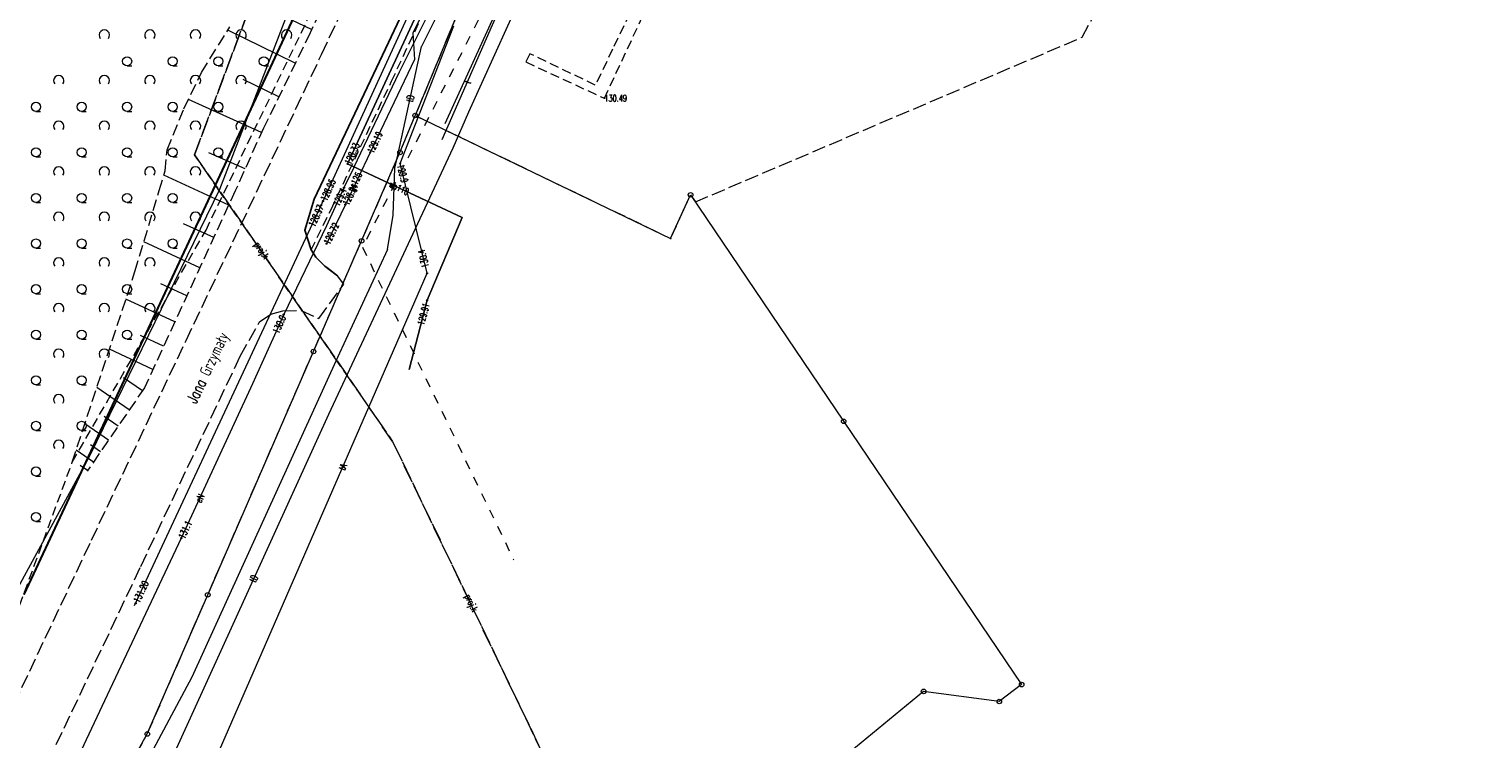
# Model space of a CAD drawing. Header units: metres. Extents: x 7471162 to 7473271, y 5962027 to 5964034.
# Tile 64 of 75: x 7472151 to 7472311, y 5963665 to 5963743. Entities that reach past the tile are written whole.
import ezdxf
from ezdxf.enums import TextEntityAlignment as Align

# ---------------------------------------------------------------- set-up
doc = ezdxf.new("R2010")
doc.units = ezdxf.units.M
doc.header["$MEASUREMENT"] = 0
for name, pattern in [('2_1', [0]), ('2_BUBZ02', [1.75, 1.25, -0.5]), ('2_BUBZ02G', [1.75, 1.25, -0.5]), ('2_KTCR02', [1.5, 1, -0.5]), ('2_KTJZ01', [2, 1.5, -0.5]), ('2_KTKR01', [0]), ('2_PTTL', [1.5, 1, -0.5]), ('4_1', [0]), ('4_SUPB_P_01', [2.5, 2, -0.5]), ('4_SUPE04', [2, 1, -1]), ('4_SUPE_01', [0]), ('4_SUPG_01', [0]), ('4_SUPK_01', [0]), ('4_SUPK_P_01', [2.5, 2, -0.5]), ('4_SUPT_01', [0]), ('4_SUPW_01', [0]), ('GDE', [0]), ('GUK', [2, 1.5, -0.5])]:
    doc.linetypes.add(name, pattern=pattern)
doc.layers.get('0').update_dxf_attribs({"color": 250, "linetype": 'CONTINUOUS', "lineweight": 100})
doc.layers.get('Defpoints').update_dxf_attribs({"linetype": 'CONTINUOUS'})
for name, color, linetype, lineweight in [('01_wymiary', 7, 'CONTINUOUS', 0), ('BUBZ_L_1', 7, '2_BUBZ02', 18), ('Dzialki', 7, 'GDE', 18), ('Kontury', 90, 'GUK', 18), ('KTCR_L_1', 7, '2_KTCR02', 18), ('KTJZ_L_0', 7, '2_KTJZ01', 18), ('KTKR_L_0', 7, '2_KTKR01', 25), ('KTUL_E_T_0', 7, 'CONTINUOUS', 25), ('PTTL_L_3', 7, '2_PTTL', 18), ('Punkty', 7, 'CONTINUOUS', 18), ('RTPW_T_1', 7, 'CONTINUOUS', 15), ('SUPE_E_T_3', 1, 'CONTINUOUS', 15), ('SUPE_L_3', 1, '4_SUPE_01', 18), ('SUPG_E_T_2', 7, 'CONTINUOUS', 15), ('SUPG_L_2', 52, '4_SUPG_01', 18), ('SUPK_L_0', 34, '4_SUPK_01', 18), ('SUPP_E_T_4', 34, 'CONTINUOUS', 15), ('SUPP_L_4', 34, '4_SUPK_P_01', 18), ('SUPT_E_T_0', 30, 'CONTINUOUS', 15), ('SUPT_L_0', 30, '4_SUPT_01', 18), ('SUPW_E_T_0', 5, 'CONTINUOUS', 15), ('SUPW_L_0', 5, '4_SUPW_01', 18), ('SUTE_T_0', 1, 'CONTINUOUS', 18), ('SUTG_T_0', 52, 'CONTINUOUS', 18), ('SUTK_T_0', 34, 'CONTINUOUS', 18), ('SUTT_T_0', 30, 'CONTINUOUS', 18), ('SUTW_T_0', 5, 'CONTINUOUS', 18)]:
    doc.layers.add(name, color=color, linetype=linetype, lineweight=lineweight)
doc.styles.get("Standard").update_dxf_attribs({"font": 'Simplex.SHX', "width": 0.75})
doc.dimstyles.new('ISO-25', dxfattribs={"dimscale": 0.4, "dimtxt": 2.5, "dimasz": 2.5, "dimexe": 1.25, "dimexo": 0.625, "dimtad": 1, "dimzin": 1, "dimtxsty": 'Standard', "dimblk": 'OBLIQUE', "dimcen": 2.5, "dimadec": 0, "dimazin": 0, "dimtfac": 1, "dimtmove": 0, "dimatfit": 3, "dimfxl": 1, "dimarcsym": 0})

# ---------------------------------------------------------------- blocks, each defined once
blk = doc.blocks.new('GRT')
at = {"linetype": 'Continuous'}
blk.add_circle((0, 0), 0.25, dxfattribs=at)
blk = doc.blocks.new('GRO')
at = {"linetype": 'Continuous'}
blk.add_circle((0, 0), 0.045, dxfattribs=at)
blk = doc.blocks.new('2_PTTL02')
at = {"linetype": 'Continuous'}
blk.add_arc((0, 0.36), 0.571, 321.3178, 218.6822, dxfattribs=at)
blk = doc.blocks.new('2_PTTL05')
at = {"linetype": 'Continuous'}
blk.add_line((0, -0.5), (0.5, -0.5), dxfattribs=at)
blk.add_circle((0, 0), 0.5, dxfattribs=at)
blk = doc.blocks.new('2_RTPW02')
at = {"linetype": 'Continuous'}
blk.add_circle((0, 0), 0.045, dxfattribs=at)
blk = doc.blocks.new('4_SUPS01_05')
at = {"linetype": 'Continuous'}
blk.add_circle((0, 0), 0.0625, dxfattribs=at)
blk = doc.blocks.new('4_SUPS01_04')
at = {"linetype": 'Continuous'}
blk.add_circle((0, 0), 0.0625, dxfattribs=at)
blk = doc.blocks.new('_Oblique')
at = {"color": 0, "linetype": 'ByBlock', "lineweight": -2, "transparency": 16777216}
blk.add_line((-0.5, -0.5), (0.5, 0.5), dxfattribs=at)
blk = doc.blocks.new('*D463')
at = {"layer": '01_wymiary', "color": 0, "lineweight": -2}
for p, q in [((7472011.43, 5963838.87), (7472010.34, 5963838.35)), ((7472886.13, 5962027.58), (7472010.79, 5963838.56)), ((7472886.78, 5962027.9), (7472885.68, 5962027.37))]:
    blk.add_line(p, q, dxfattribs=at)
at = {"layer": 'Defpoints', "color": 0, "lineweight": 15}
for p in [(7472011.65, 5963838.98), (7472010.79, 5963838.56), (7472887, 5962028)]:
    blk.add_point(p, dxfattribs=at)
at = {"layer": '01_wymiary', "color": 0, "lineweight": -2}
for p, rotation in [((7472010.79, 5963838.56), 115.7971028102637), ((7472886.13, 5962027.58), 295.7971028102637)]:
    blk.add_blockref('_Oblique', p, dxfattribs=dict(at, rotation=rotation))
at = {"layer": '01_wymiary', "color": 0, "insert": (7472449.22, 5962933.44), "char_height": 1, "attachment_point": 5, "rotation": 295.7971}
blk.add_mtext('2011,44', dxfattribs=at)

msp = doc.modelspace()

# ---------------------------------------------------------------- linework, layer by layer
at = {"layer": 'BUBZ_L_1', "linetype": '2_BUBZ02G'}
for p, q in [((7472186.749, 5963752.85), (7472181.914, 5963742.731)), ((7472181.914, 5963742.731), (7472176.81, 5963732.288)), ((7472176.81, 5963732.288), (7472173.718, 5963725.405)), ((7472173.718, 5963725.405), (7472163.744, 5963703.78)), ((7472163.744, 5963703.78), (7472157.456, 5963694.627))]:
    msp.add_line(p, q, dxfattribs=at)
at = {"layer": 'BUBZ_L_1', "linetype": '2_1'}
for p, q in [((7472182.082, 5963743.081), (7472178.384, 5963744.848)), ((7472180.285, 5963739.398), (7472172.883, 5963743.016)), ((7472178.476, 5963735.697), (7472174.591, 5963737.596)), ((7472176.592, 5963731.804), (7472168.569, 5963735.407)), ((7472174.791, 5963727.793), (7472170.815, 5963729.578)), ((7472172.989, 5963723.824), (7472165.867, 5963727.109)), ((7472171.347, 5963720.263), (7472168.039, 5963721.789)), ((7472169.821, 5963716.955), (7472163.677, 5963719.789)), ((7472168.404, 5963713.883), (7472165.551, 5963715.199)), ((7472167.088, 5963711.03), (7472161.709, 5963713.511)), ((7472165.848, 5963708.341), (7472163.313, 5963709.51)), ((7472164.678, 5963705.806), (7472159.899, 5963708.01)), ((7472163.517, 5963703.45), (7472161.433, 5963704.881)), ((7472162.085, 5963701.366), (7472158.519, 5963703.816)), ((7472160.86, 5963699.583), (7472159.338, 5963700.629)), ((7472159.814, 5963698.06), (7472157.213, 5963699.847)), ((7472158.158, 5963695.649), (7472156.261, 5963696.952)), ((7472158.921, 5963696.759), (7472157.81, 5963697.522)), ((7472157.506, 5963694.7), (7472156.696, 5963695.257))]:
    msp.add_line(p, q, dxfattribs=at)
at = {"layer": 'BUBZ_L_1', "linetype": '2_BUBZ02'}
for p, q in [((7472170.016, 5963738.381), (7472173.107, 5963743.378)), ((7472168.075, 5963734.391), (7472170.016, 5963738.381)), ((7472166.242, 5963729.898), (7472168.075, 5963734.391)), ((7472166.008, 5963727.579), (7472166.242, 5963729.898)), ((7472165.361, 5963725.423), (7472166.008, 5963727.579)), ((7472162.709, 5963716.548), (7472165.361, 5963725.423)), ((7472155.831, 5963695.646), (7472162.709, 5963716.548))]:
    msp.add_line(p, q, dxfattribs=at)
at = {"layer": 'Dzialki'}
for p, q in [((7472208.03, 5963768.885), (7472193.46, 5963733.655)), ((7472191.78, 5963729.605), (7472193.46, 5963733.655)), ((7472193.46, 5963733.655), (7472221.48, 5963720.175)), ((7472187.57, 5963719.915), (7472191.78, 5963729.605)), ((7472221.48, 5963720.175), (7472223.67, 5963724.955)), ((7472223.67, 5963724.955), (7472240.46, 5963700.115)), ((7472182.29, 5963707.775), (7472187.57, 5963719.915)), ((7472170.69, 5963681.075), (7472182.29, 5963707.775)), ((7472240.46, 5963700.115), (7472259.99, 5963671.235)), ((7472164.06, 5963665.815), (7472170.69, 5963681.075)), ((7472259.99, 5963671.235), (7472257.54, 5963669.385)), ((7472249.23, 5963670.485), (7472236.12, 5963659.695)), ((7472257.54, 5963669.385), (7472249.23, 5963670.485)), ((7472158.89, 5963656.555), (7472164.06, 5963665.815))]:
    msp.add_line(p, q, dxfattribs=at)
at = {"layer": 'Kontury', "linetype": 'ByBlock', "lineweight": 30}
msp.add_line((7472150.55, 5963681.115), (7472196.76, 5963779.975), dxfattribs=at)
at = {"layer": 'Kontury'}
for p, q in [((7472150.55, 5963681.115), (7472196.76, 5963779.975)), ((7472208.03, 5963768.885), (7472193.46, 5963733.655)), ((7472266.64, 5963742.255), (7472275.16, 5963758.325)), ((7472224.19, 5963724.185), (7472266.64, 5963742.255)), ((7472191.78, 5963729.605), (7472193.46, 5963733.655)), ((7472193.46, 5963733.655), (7472221.48, 5963720.175)), ((7472187.57, 5963719.915), (7472191.78, 5963729.605)), ((7472221.48, 5963720.175), (7472223.67, 5963724.955)), ((7472223.67, 5963724.955), (7472224.19, 5963724.185)), ((7472182.29, 5963707.775), (7472187.57, 5963719.915)), ((7472170.69, 5963681.075), (7472182.29, 5963707.775)), ((7472164.06, 5963665.815), (7472170.69, 5963681.075)), ((7472158.89, 5963656.555), (7472164.06, 5963665.815))]:
    msp.add_line(p, q, dxfattribs=at)
at = {"layer": 'KTCR_L_1', "linetype": '2_KTCR02'}
for p, q in [((7472219.576, 5963750.241), (7472215.111, 5963740.937)), ((7472188.888, 5963738.188), (7472192.478, 5963745.767)), ((7472190.848, 5963737.408), (7472194.708, 5963745.617)), ((7472214.211, 5963735.55), (7472218.457, 5963744.664)), ((7472206.027, 5963740.437), (7472205.581, 5963739.535)), ((7472213.216, 5963736.987), (7472206.027, 5963740.437)), ((7472215.111, 5963740.937), (7472213.216, 5963736.987)), ((7472182.379, 5963724.489), (7472188.888, 5963738.188)), ((7472205.581, 5963739.535), (7472214.211, 5963735.55)), ((7472184.259, 5963723.429), (7472190.848, 5963737.408)), ((7472181.359, 5963721.079), (7472182.379, 5963724.489)), ((7472182.029, 5963718.92), (7472184.259, 5963723.429)), ((7472182.029, 5963718.92), (7472181.359, 5963721.079))]:
    msp.add_line(p, q, dxfattribs=at)
at = {"layer": 'KTJZ_L_0', "linetype": '2_KTJZ01'}
for p, q in [((7472183.179, 5963740.367), (7472189.538, 5963753.866)), ((7472188.888, 5963738.188), (7472192.478, 5963745.767)), ((7472176.919, 5963727.099), (7472183.179, 5963740.367)), ((7472182.379, 5963724.489), (7472188.888, 5963738.188)), ((7472168.31, 5963708.981), (7472176.919, 5963727.099)), ((7472181.359, 5963721.079), (7472182.379, 5963724.489)), ((7472182.029, 5963718.92), (7472181.359, 5963721.079)), ((7472182.559, 5963718.11), (7472182.029, 5963718.92)), ((7472183.549, 5963717.14), (7472182.559, 5963718.11)), ((7472184.938, 5963716.09), (7472183.549, 5963717.14)), ((7472185.618, 5963715.15), (7472184.938, 5963716.09)), ((7472182.869, 5963711.39), (7472185.618, 5963715.15)), ((7472176.379, 5963711.03), (7472177.609, 5963711.86)), ((7472177.609, 5963711.86), (7472178.939, 5963712.22)), ((7472178.939, 5963712.22), (7472180.929, 5963712.28)), ((7472180.929, 5963712.28), (7472182.869, 5963711.39)), ((7472174.249, 5963707.251), (7472176.379, 5963711.03)), ((7472157.941, 5963687.083), (7472168.31, 5963708.981)), ((7472163.35, 5963684.203), (7472174.249, 5963707.251)), ((7472146.032, 5963661.866), (7472157.941, 5963687.083)), ((7472154.071, 5963664.645), (7472163.35, 5963684.203))]:
    msp.add_line(p, q, dxfattribs=at)
at = {"layer": 'KTKR_L_0', "linetype": '2_KTKR01'}
for p, q in [((7472188.888, 5963738.188), (7472192.478, 5963745.767)), ((7472182.379, 5963724.489), (7472188.888, 5963738.188)), ((7472181.359, 5963721.079), (7472182.379, 5963724.489)), ((7472182.029, 5963718.92), (7472181.359, 5963721.079)), ((7472182.559, 5963718.11), (7472182.029, 5963718.92)), ((7472183.549, 5963717.14), (7472182.559, 5963718.11)), ((7472184.938, 5963716.09), (7472183.549, 5963717.14))]:
    msp.add_line(p, q, dxfattribs=at)
at = {"layer": 'PTTL_L_3', "linetype": '2_PTTL'}
for p, q in [((7472170.503, 5963721.091), (7472181.847, 5963744.613)), ((7472155.831, 5963695.646), (7472170.503, 5963721.091)), ((7472144.901, 5963665.891), (7472155.831, 5963695.646))]:
    msp.add_line(p, q, dxfattribs=at)
at = {"layer": 'SUPE_L_3', "linetype": '4_SUPE04'}
for p, q in [((7472202.19, 5963747.675), (7472187.66, 5963719.213)), ((7472187.66, 5963719.213), (7472204.266, 5963684.903))]:
    msp.add_line(p, q, dxfattribs=at)
at = {"layer": 'SUPE_L_3', "linetype": '4_SUPE_01'}
for p, q in [((7472191.738, 5963738.437), (7472195.118, 5963745.247)), ((7472186.738, 5963727.969), (7472191.738, 5963738.437)), ((7472186.738, 5963727.969), (7472185.638, 5963725.739)), ((7472185.638, 5963725.739), (7472183.729, 5963721.559)), ((7472183.729, 5963721.559), (7472179.029, 5963711.83)), ((7472179.029, 5963711.83), (7472175.599, 5963704.211)), ((7472175.599, 5963704.211), (7472167.79, 5963687.303)), ((7472167.79, 5963687.303), (7472159.67, 5963670.075)), ((7472159.67, 5963670.075), (7472156.521, 5963663.365))]:
    msp.add_line(p, q, dxfattribs=at)
at = {"layer": 'SUPG_L_2', "linetype": '4_SUPG_01'}
for p, q in [((7472194.09, 5963744.525), (7472193.19, 5963742.715)), ((7472193.19, 5963742.715), (7472193.36, 5963739.815)), ((7472193.36, 5963739.815), (7472188.51, 5963729.595)), ((7472188.51, 5963729.595), (7472185.79, 5963723.895)), ((7472185.79, 5963723.895), (7472183.72, 5963719.595))]:
    msp.add_line(p, q, dxfattribs=at)
at = {"layer": 'SUPG_L_2', "linetype": '4_1'}
for p, q in [((7472194.09, 5963744.525), (7472193.19, 5963742.715)), ((7472193.19, 5963742.715), (7472193.36, 5963739.815)), ((7472193.36, 5963739.815), (7472188.51, 5963729.595)), ((7472188.51, 5963729.595), (7472185.79, 5963723.895)), ((7472185.79, 5963723.895), (7472183.72, 5963719.595))]:
    msp.add_line(p, q, dxfattribs=at)
at = {"layer": 'SUPK_L_0', "linetype": '4_SUPK_01'}
for p, q in [((7472183.229, 5963724.029), (7472198.137, 5963756.576)), ((7472162.67, 5963679.914), (7472183.229, 5963724.029))]:
    msp.add_line(p, q, dxfattribs=at)
at = {"layer": 'SUPK_L_0', "linetype": '4_1'}
for p, q in [((7472183.229, 5963724.029), (7472198.137, 5963756.576)), ((7472162.67, 5963679.914), (7472183.229, 5963724.029))]:
    msp.add_line(p, q, dxfattribs=at)
at = {"layer": 'SUPP_L_4', "linetype": '4_SUPK_P_01'}
for p, q in [((7472188.226, 5963779.981), (7472169.241, 5963729.354)), ((7472169.241, 5963729.354), (7472190.976, 5963697.911)), ((7472190.976, 5963697.911), (7472203.959, 5963670.909)), ((7472203.959, 5963670.909), (7472209.69, 5963658.984))]:
    msp.add_line(p, q, dxfattribs=at)
at = {"layer": 'SUPP_L_4', "linetype": '4_SUPB_P_01'}
for p, q in [((7472169.241, 5963729.354), (7472188.226, 5963779.981)), ((7472190.976, 5963697.911), (7472169.241, 5963729.354)), ((7472203.959, 5963670.909), (7472190.976, 5963697.911)), ((7472209.69, 5963658.984), (7472203.959, 5963670.909))]:
    msp.add_line(p, q, dxfattribs=at)
at = {"layer": 'SUPT_L_0', "linetype": '4_SUPT_01'}
for p, q in [((7472172.03, 5963725.569), (7472195.028, 5963785.333)), ((7472205.971, 5963748.756), (7472199.303, 5963734.036)), ((7472196.424, 5963731.044), (7472203.637, 5963747.476)), ((7472203.457, 5963747.556), (7472196.691, 5963732.755)), ((7472196.285, 5963745.558), (7472194.16, 5963741.234)), ((7472191.798, 5963728.398), (7472197.687, 5963743.507)), ((7472191.552, 5963729.307), (7472194.16, 5963741.234)), ((7472199.303, 5963734.036), (7472197.593, 5963730.094)), ((7472197.593, 5963730.094), (7472183.932, 5963700.874)), ((7472191.208, 5963727.895), (7472191.552, 5963729.307)), ((7472191.051, 5963722.716), (7472191.208, 5963727.895)), ((7472194.757, 5963716.35), (7472191.798, 5963728.398)), ((7472157.811, 5963696.462), (7472172.03, 5963725.569)), ((7472190.409, 5963718.976), (7472191.051, 5963722.716)), ((7472190.409, 5963718.976), (7472184.919, 5963707.12)), ((7472170.939, 5963661.645), (7472194.757, 5963716.35)), ((7472184.919, 5963707.12), (7472168.955, 5963672.052)), ((7472183.932, 5963700.874), (7472165.998, 5963661.464)), ((7472141.042, 5963665.685), (7472157.811, 5963696.462)), ((7472168.955, 5963672.052), (7472163.613, 5963662.053))]:
    msp.add_line(p, q, dxfattribs=at)
at = {"layer": 'SUPW_L_0', "linetype": '4_SUPW_01'}
for p, q in [((7472199.467, 5963757.436), (7472186.028, 5963728.349)), ((7472186.028, 5963728.349), (7472198.617, 5963722.459)), ((7472198.617, 5963722.459), (7472194.757, 5963713.39)), ((7472194.757, 5963713.39), (7472192.778, 5963705.781))]:
    msp.add_line(p, q, dxfattribs=at)
at = {"layer": 'SUPW_L_0', "linetype": '4_1'}
for p, q in [((7472186.028, 5963728.349), (7472199.467, 5963757.436)), ((7472198.617, 5963722.459), (7472186.028, 5963728.349)), ((7472194.757, 5963713.39), (7472198.617, 5963722.459)), ((7472192.778, 5963705.781), (7472194.757, 5963713.39))]:
    msp.add_line(p, q, dxfattribs=at)

# ---------------------------------------------------------------- block references
at = {"layer": 'PTTL_L_3'}
for name, p in [('2_PTTL02', (7472159.347, 5963742.113)), ('2_PTTL02', (7472164.347, 5963742.113)), ('2_PTTL02', (7472169.347, 5963742.113)), ('2_PTTL02', (7472174.347, 5963742.113)), ('2_PTTL02', (7472179.347, 5963742.113)), ('2_PTTL05', (7472161.847, 5963739.613)), ('2_PTTL05', (7472166.847, 5963739.613)), ('2_PTTL05', (7472171.847, 5963739.613)), ('2_PTTL05', (7472176.847, 5963739.613)), ('2_PTTL02', (7472154.347, 5963737.113)), ('2_PTTL02', (7472159.347, 5963737.113)), ('2_PTTL02', (7472164.347, 5963737.113)), ('2_PTTL02', (7472169.347, 5963737.113)), ('2_PTTL02', (7472174.347, 5963737.113)), ('2_PTTL05', (7472151.847, 5963734.613)), ('2_PTTL05', (7472156.847, 5963734.613)), ('2_PTTL05', (7472161.847, 5963734.613)), ('2_PTTL05', (7472166.847, 5963734.613)), ('2_PTTL05', (7472171.847, 5963734.613)), ('2_PTTL02', (7472154.347, 5963732.113)), ('2_PTTL02', (7472159.347, 5963732.113)), ('2_PTTL02', (7472164.347, 5963732.113)), ('2_PTTL02', (7472169.347, 5963732.113)), ('2_PTTL02', (7472174.347, 5963732.113)), ('2_PTTL05', (7472151.847, 5963729.613)), ('2_PTTL05', (7472156.847, 5963729.613)), ('2_PTTL05', (7472161.847, 5963729.613)), ('2_PTTL05', (7472166.847, 5963729.613)), ('2_PTTL05', (7472171.847, 5963729.613)), ('2_PTTL02', (7472154.347, 5963727.113)), ('2_PTTL02', (7472159.347, 5963727.113)), ('2_PTTL02', (7472164.347, 5963727.113)), ('2_PTTL02', (7472169.347, 5963727.113)), ('2_PTTL05', (7472151.847, 5963724.613)), ('2_PTTL05', (7472156.847, 5963724.613)), ('2_PTTL05', (7472161.847, 5963724.613)), ('2_PTTL05', (7472166.847, 5963724.613)), ('2_PTTL02', (7472154.347, 5963722.113)), ('2_PTTL02', (7472159.347, 5963722.113)), ('2_PTTL02', (7472164.347, 5963722.113)), ('2_PTTL02', (7472169.347, 5963722.113)), ('2_PTTL05', (7472151.847, 5963719.613)), ('2_PTTL05', (7472156.847, 5963719.613)), ('2_PTTL05', (7472161.847, 5963719.613)), ('2_PTTL05', (7472166.847, 5963719.613)), ('2_PTTL02', (7472154.347, 5963717.113)), ('2_PTTL02', (7472159.347, 5963717.113)), ('2_PTTL02', (7472164.347, 5963717.113)), ('2_PTTL05', (7472151.847, 5963714.613)), ('2_PTTL05', (7472156.847, 5963714.613)), ('2_PTTL05', (7472161.847, 5963714.613)), ('2_PTTL02', (7472154.347, 5963712.113)), ('2_PTTL02', (7472159.347, 5963712.113)), ('2_PTTL02', (7472164.347, 5963712.113)), ('2_PTTL05', (7472151.847, 5963709.613)), ('2_PTTL05', (7472156.847, 5963709.613)), ('2_PTTL05', (7472161.847, 5963709.613)), ('2_PTTL02', (7472154.347, 5963707.113)), ('2_PTTL02', (7472159.347, 5963707.113)), ('2_PTTL05', (7472151.847, 5963704.613)), ('2_PTTL05', (7472156.847, 5963704.613)), ('2_PTTL02', (7472154.347, 5963702.113)), ('2_PTTL05', (7472151.847, 5963699.613)), ('2_PTTL05', (7472156.847, 5963699.613)), ('2_PTTL02', (7472154.347, 5963697.113)), ('2_PTTL05', (7472151.847, 5963694.613)), ('2_PTTL05', (7472151.847, 5963689.613))]:
    msp.add_blockref(name, p, dxfattribs=at)
at = {"layer": 'Punkty'}
for name, p in [('GRT', (7472193.46, 5963733.655)), ('GRT', (7472191.78, 5963729.605)), ('GRT', (7472223.67, 5963724.955)), ('GRT', (7472187.57, 5963719.915)), ('GRO', (7472221.48, 5963720.175)), ('GRT', (7472182.29, 5963707.775)), ('GRT', (7472240.46, 5963700.115)), ('GRT', (7472170.69, 5963681.075)), ('GRT', (7472259.99, 5963671.235)), ('GRT', (7472249.23, 5963670.485)), ('GRT', (7472257.54, 5963669.385)), ('GRT', (7472164.06, 5963665.815))]:
    msp.add_blockref(name, p, dxfattribs=at)
at = {"layer": 'RTPW_T_1'}
msp.add_blockref('2_RTPW02', (7472214.21, 5963735.555), dxfattribs=at)
at = {"layer": 'SUTE_T_0'}
for p in [(7472185.638, 5963725.739), (7472179.029, 5963711.83), (7472167.79, 5963687.303)]:
    msp.add_blockref('4_SUPS01_05', p, dxfattribs=at)
at = {"layer": 'SUTG_T_0'}
for p in [(7472188.51, 5963729.595), (7472185.79, 5963723.895), (7472183.72, 5963719.595)]:
    msp.add_blockref('4_SUPS01_04', p, dxfattribs=at)
at = {"layer": 'SUTK_T_0'}
for p in [(7472183.123, 5963723.802), (7472183.333, 5963724.256), (7472162.776, 5963680.14)]:
    msp.add_blockref('4_SUPS01_05', p, dxfattribs=at)
at = {"layer": 'SUTT_T_0'}
for p in [(7472191.798, 5963728.398), (7472194.757, 5963716.35)]:
    msp.add_blockref('4_SUPS01_05', p, dxfattribs=at)
at = {"layer": 'SUTW_T_0'}
for p in [(7472186.028, 5963728.349), (7472194.757, 5963713.39)]:
    msp.add_blockref('4_SUPS01_05', p, dxfattribs=at)

# ---------------------------------------------------------------- texts
at = {"layer": 'KTUL_E_T_0', "width": 0.7}
msp.add_text('Jana Grzymały', height=1.25, rotation=64.31373, dxfattribs=at).set_placement((7472170.837, 5963705.918), align=Align.MIDDLE)
at = {"layer": 'RTPW_T_1', "width": 0.7}
msp.add_text('130.49', height=0.75, dxfattribs=at).set_placement((7472214.21, 5963735.555), align=Align.MIDDLE_LEFT)
at = {"layer": 'SUPE_E_T_3', "width": 0.7}
msp.add_text('eN', height=0.75, rotation=65.20931, dxfattribs=at).set_placement((7472169.815, 5963691.688), align=Align.MIDDLE)
at = {"layer": 'SUPG_E_T_2', "width": 0.7}
msp.add_text('gs125', height=0.75, rotation=64.48984, dxfattribs=at).set_placement((7472186.959, 5963726.346), align=Align.MIDDLE)
at = {"layer": 'SUPP_E_T_4', "width": 0.7}
for rotation, p in [(304.71275, (7472176.542, 5963718.791)), (295.6413, (7472199.524, 5963680.135))]:
    msp.add_text('proj.k', height=0.75, rotation=rotation, dxfattribs=at).set_placement(p, align=Align.MIDDLE)
at = {"layer": 'SUPT_E_T_0', "width": 0.7}
for s, rotation, p in [('t', 66.30255, (7472199.192, 5963737.349)), ('tD', 77.66853, (7472192.913, 5963735.533)), ('tA', 66.47183, (7472185.513, 5963695.117)), ('tD', 65.5315, (7472175.735, 5963682.86))]:
    msp.add_text(s, height=0.75, rotation=rotation, dxfattribs=at).set_placement(p, align=Align.MIDDLE)
at = {"layer": 'SUPW_E_T_0', "width": 0.7}
msp.add_text('wo110', height=0.75, rotation=334.92808, dxfattribs=at).set_placement((7472191.677, 5963725.706), align=Align.MIDDLE)
at = {"layer": 'SUTE_T_0', "width": 0.7}
for s, rotation, p in [('129.4', 65.44255, (7472185.596, 5963725.646)), ('130.0', 65.766, (7472178.956, 5963711.668))]:
    msp.add_text(s, height=0.75, rotation=rotation, dxfattribs=at).set_placement(p, align=Align.MIDDLE_RIGHT)
msp.add_text('131.1', height=0.75, rotation=65.20983, dxfattribs=at).set_placement((7472167.79, 5963687.303), align=Align.MIDDLE_LEFT)
at = {"layer": 'SUTG_T_0', "width": 0.7}
for s, rotation, p in [('129.19', 64.61287, (7472188.51, 5963729.595)), ('128.21', 64.48984, (7472185.79, 5963723.895)), ('129.72', 64.29406, (7472183.72, 5963719.595))]:
    msp.add_text(s, height=0.75, rotation=rotation, dxfattribs=at).set_placement(p, align=Align.MIDDLE_LEFT)
at = {"layer": 'SUTK_T_0', "width": 0.7}
for s, rotation, p in [('128.95', 65.38916, (7472183.382, 5963724.364)), ('131.20', 65.0144, (7472162.846, 5963680.292))]:
    msp.add_text(s, height=0.75, rotation=rotation, dxfattribs=at).set_placement(p, align=Align.MIDDLE_LEFT)
msp.add_text('128.97', height=0.75, rotation=65.0144, dxfattribs=at).set_placement((7472183.113, 5963723.782), align=Align.MIDDLE_RIGHT)
at = {"layer": 'SUTT_T_0', "width": 0.7}
for s, rotation, p in [('129.9', 284.11364, (7472191.83, 5963728.269)), ('130.4', 104.18868, (7472194.601, 5963716.987))]:
    msp.add_text(s, height=0.75, rotation=rotation, dxfattribs=at).set_placement(p, align=Align.MIDDLE_LEFT)
at = {"layer": 'SUTW_T_0', "width": 0.7}
msp.add_text('128.33', height=0.75, rotation=65.20237, dxfattribs=at).set_placement((7472186.028, 5963728.349), align=Align.MIDDLE_LEFT)
msp.add_text('129.91', height=0.75, rotation=75.41591, dxfattribs=at).set_placement((7472194.676, 5963713.077), align=Align.MIDDLE_RIGHT)

# ---------------------------------------------------------------- dimensions: what is measured, and where the dimension line sits
at = {"layer": '01_wymiary'}
dim = msp.add_aligned_dim(p1=(7472887.002, 5962028.005), p2=(7472011.654, 5963838.984), distance=0.965, dimstyle='ISO-25', dxfattribs=at)
dim.commit()
dim.dimension.update_dxf_attribs({"geometry": '*D463', "text_midpoint": (7472449.22, 5962933.442)})

doc.saveas('drawing.dxf')
